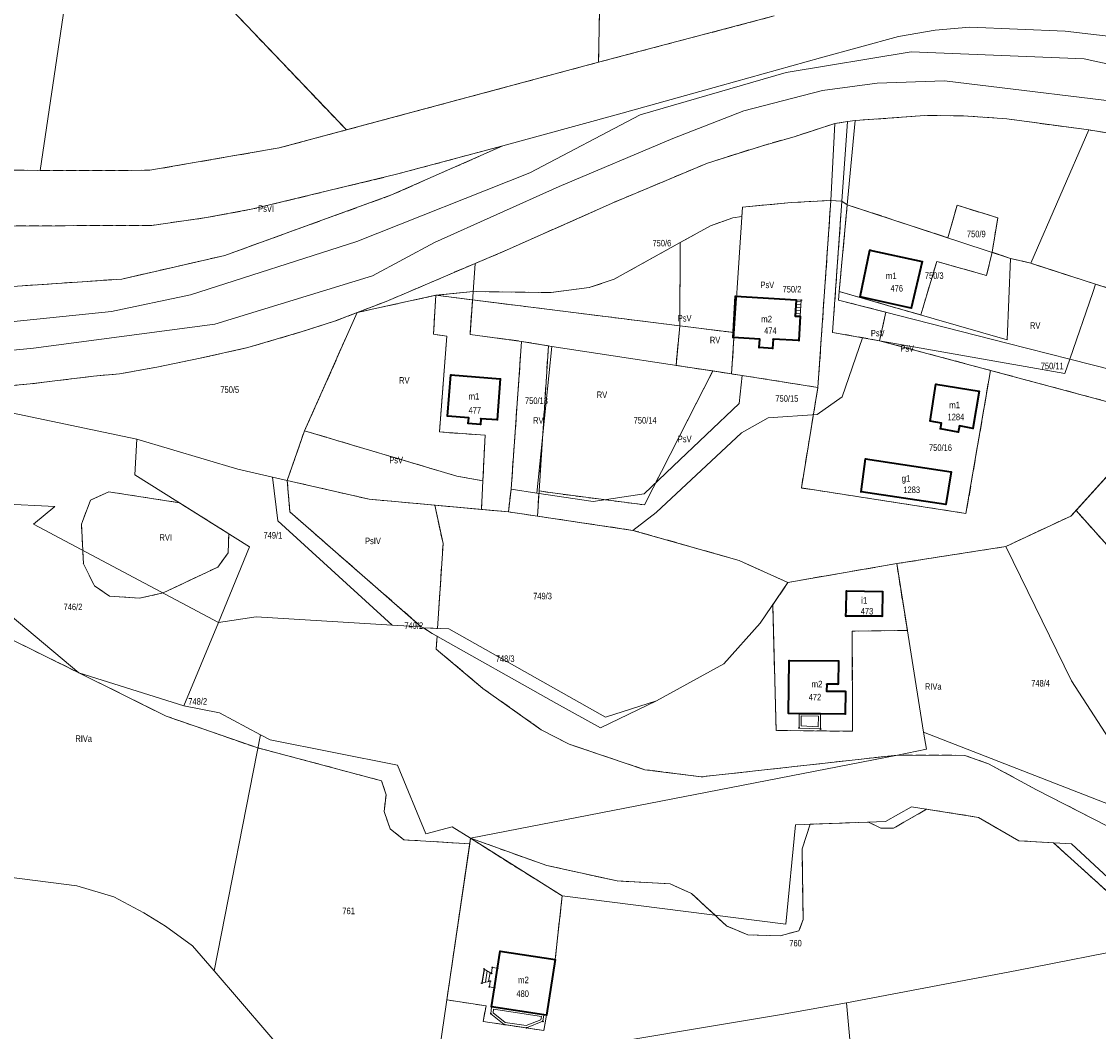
# Model space of a CAD drawing. Header units: metres. Extents: x 7496145 to 7500200, y 5498500 to 5502080.
# Tile 160 of 202: x 7498707 to 7498955, y 5500310 to 5500543. Entities that reach past the tile are written whole.
import ezdxf
from ezdxf.enums import TextEntityAlignment as Align

# ---------------------------------------------------------------- set-up
doc = ezdxf.new("R2010")
doc.units = ezdxf.units.M
doc.header["$MEASUREMENT"] = 0
for name, pattern in [('2.25_0.75', [3, 2.25, -0.75]), ('219-1000', [0]), ('egug-1000', [0])]:
    doc.linetypes.add(name, pattern=pattern)
doc.layers.get('0').update_dxf_attribs({"color": 2, "linetype": 'CONTINUOUS', "lineweight": 5})
for name, color, linetype in [('209-oznaczenie konturu klasyfikacyjnego', 7, 'CONTINUOUS'), ('211-numer działki ewidencyjnej', 7, 'CONTINUOUS'), ('217-kontur klasyfikacyjny', 7, 'CONTINUOUS'), ('218-kontur użytku gruntowego', 7, 'CONTINUOUS'), ('219-działka ewidencyjna', 7, 'CONTINUOUS'), ('312-budynek ewidencyjny', 7, 'CONTINUOUS'), ('312-oznaczenie budynku ewidencyjnego', 7, 'CONTINUOUS'), ('312-oznaczenie budynku ewidencyjnego-Atr117', 7, 'CONTINUOUS'), ('352-schody', 7, 'CONTINUOUS'), ('Punkt budynku', 7, 'CONTINUOUS'), ('taras', 7, 'CONTINUOUS')]:
    doc.layers.add(name, color=color, linetype=linetype)
doc.styles.get("Standard").update_dxf_attribs({"font": 'Working1250', "width": 0.75})

# ---------------------------------------------------------------- blocks, each defined once
blk = doc.blocks.new('PUNKTBUD')
at = {"color": 0}
blk.add_circle((0, 0), 0.09, dxfattribs=at)

msp = doc.modelspace()

# ---------------------------------------------------------------- linework, layer by layer
at = {"layer": '217-kontur klasyfikacyjny', "color": 3, "linetype": '2.25_0.75', "lineweight": 18, "flags": 128}
for points in [[(7498680.6, 5500624.12), (7498782.21, 5500517.64)], [(7498840.2, 5500533.22), (7498841.35, 5500591.13)], [(7498840.2, 5500533.22), (7498880.64, 5500543.86)], [(7498782.21, 5500517.64), (7498837.03, 5500532.36)], [(7498837.03, 5500532.36), (7498840.2, 5500533.22)], [(7498915.29, 5500520.95), (7498899.25, 5500519.79)], [(7498924.13, 5500520.89), (7498915.29, 5500520.95)], [(7498934.14, 5500520.18), (7498924.13, 5500520.89)], [(7498952.96, 5500517.64), (7498934.14, 5500520.18)], [(7498766.75, 5500513.49), (7498782.21, 5500517.64)], [(7498894.59, 5500519.13), (7498885.18, 5500516.08)], [(7498897.49, 5500519.54), (7498894.59, 5500519.13)], [(7498899.25, 5500519.79), (7498897.49, 5500519.54)], [(7498971.38, 5500514.69), (7498952.96, 5500517.64)], [(7498885.18, 5500516.08), (7498877.68, 5500513.92)], [(7498737, 5500508.34), (7498766.75, 5500513.49)], [(7498792.59, 5500502.66), (7498818.17, 5500513.96)], [(7498818.17, 5500513.96), (7498793.71, 5500507.42)], [(7498877.68, 5500513.92), (7498865.26, 5500510)], [(7498865.26, 5500510), (7498843.35, 5500500.8)], [(7498699.82, 5500508.43), (7498711.78, 5500508.31)], [(7498711.78, 5500508.31), (7498737, 5500508.34)], [(7498793.71, 5500507.42), (7498760.71, 5500499.44)], [(7498754.23, 5500488.74), (7498792.59, 5500502.66)], [(7498843.35, 5500500.8), (7498819.71, 5500490.24)], [(7498873.33, 5500499.87), (7498884.51, 5500500.92)], [(7498884.51, 5500500.92), (7498893.65, 5500501.42)], [(7498890.67, 5500458.39), (7498893.65, 5500501.42)], [(7498893.65, 5500501.42), (7498896.19, 5500501.25)], [(7498896.19, 5500501.25), (7498894.04, 5500471.05)], [(7498895.55, 5500480.48), (7498897.42, 5500500.41)], [(7498897.42, 5500500.41), (7498896.19, 5500501.25)], [(7498897.42, 5500500.41), (7498920.54, 5500492.82)], [(7498920.54, 5500492.82), (7498922.7, 5500500.32)], [(7498922.7, 5500500.32), (7498932.02, 5500497.39)], [(7498760.71, 5500499.44), (7498750.04, 5500497.45)], [(7498871.08, 5500497.39), (7498873.2, 5500497.69)], [(7498873.2, 5500497.69), (7498873.33, 5500499.87)], [(7498717.49, 5500495.6), (7498703.66, 5500495.52)], [(7498737.47, 5500495.67), (7498717.49, 5500495.6)], [(7498750.04, 5500497.45), (7498737.47, 5500495.67)], [(7498859.02, 5500491.72), (7498865.95, 5500495.57)], [(7498865.95, 5500495.57), (7498871.08, 5500497.39)], [(7498932.02, 5500497.39), (7498930.74, 5500489.47)], [(7498819.71, 5500490.24), (7498811.87, 5500486.93)], [(7498859.02, 5500491.72), (7498843.84, 5500483.28)], [(7498858.89, 5500472.55), (7498859.02, 5500491.72)], [(7498730.58, 5500483.31), (7498754.23, 5500488.74)], [(7498930.74, 5500489.47), (7498929.44, 5500484.15)], [(7498934.98, 5500488.08), (7498930.74, 5500489.47)], [(7498939.66, 5500486.96), (7498934.98, 5500488.08)], [(7498811.87, 5500486.93), (7498791.33, 5500478.16)], [(7498918.01, 5500487.35), (7498914.31, 5500475.05)], [(7498929.44, 5500484.15), (7498918.01, 5500487.35)], [(7498954.51, 5500482.16), (7498939.66, 5500486.96)], [(7498705.43, 5500481.6), (7498730.58, 5500483.31)], [(7498843.84, 5500483.28), (7498838.02, 5500481.34)], [(7498811.39, 5500480.45), (7498802.77, 5500479.58)], [(7498829.3, 5500480.21), (7498811.39, 5500480.45)], [(7498838.02, 5500481.34), (7498829.3, 5500480.21)], [(7498895.37, 5500478.49), (7498895.55, 5500480.48)], [(7498906.68, 5500477.26), (7498895.55, 5500480.48)], [(7498972.75, 5500476.25), (7498954.51, 5500482.16)], [(7498802.77, 5500479.58), (7498784.71, 5500475.61)], [(7498791.33, 5500478.16), (7498784.71, 5500475.61)], [(7498802.24, 5500470.64), (7498802.77, 5500479.58)], [(7498802.77, 5500479.58), (7498811.24, 5500478.52)], [(7498811.24, 5500478.52), (7498810.65, 5500470.59)], [(7498811.24, 5500478.52), (7498858.89, 5500472.55)], [(7498906.28, 5500475.71), (7498895.37, 5500478.49)], [(7498784.71, 5500475.61), (7498772.58, 5500448.4)], [(7498784.71, 5500475.61), (7498779.48, 5500473.6)], [(7498904.87, 5500469.13), (7498906.28, 5500475.71)], [(7498914.31, 5500475.05), (7498906.68, 5500477.26)], [(7498779.48, 5500473.6), (7498772.06, 5500471.22)], [(7498772.06, 5500471.22), (7498759.55, 5500467.55)], [(7498805.32, 5500470.14), (7498802.24, 5500470.64)], [(7498810.65, 5500470.59), (7498822.51, 5500468.98)], [(7498858.03, 5500463.46), (7498858.89, 5500472.55)], [(7498871.44, 5500470.98), (7498858.89, 5500472.55)], [(7498870.82, 5500461.5), (7498871.44, 5500470.98)], [(7498894.04, 5500471.05), (7498904.87, 5500469.13)], [(7498803.64, 5500448.13), (7498805.32, 5500470.14)], [(7498822.51, 5500468.98), (7498820.1, 5500434.95)], [(7498822.51, 5500468.98), (7498828.68, 5500467.96)], [(7498828.68, 5500467.96), (7498826.55, 5500434.6)], [(7498904.87, 5500469.13), (7498930.36, 5500462.29)], [(7498759.55, 5500467.55), (7498748.56, 5500465.09)], [(7498738.59, 5500463.06), (7498730.02, 5500461.52)], [(7498748.56, 5500465.09), (7498738.59, 5500463.06)], [(7498866.5, 5500462.16), (7498858.03, 5500463.46)], [(7498724.05, 5500460.96), (7498709.51, 5500459.17)], [(7498730.02, 5500461.52), (7498724.05, 5500460.96)], [(7498850.76, 5500431.35), (7498866.5, 5500462.16)], [(7498870.82, 5500461.5), (7498866.5, 5500462.16)], [(7498873.27, 5500461.11), (7498870.82, 5500461.5)], [(7498890.67, 5500458.39), (7498873.27, 5500461.11)], [(7498930.36, 5500462.29), (7498924.73, 5500429.39)], [(7498930.36, 5500462.29), (7498967.86, 5500452.25)], [(7498709.51, 5500459.17), (7498699.25, 5500458.28)], [(7498886.87, 5500435.24), (7498890.67, 5500458.39)], [(7498768.61, 5500436.97), (7498772.58, 5500448.4)], [(7498772.58, 5500448.4), (7498807.65, 5500437.95)], [(7498814.12, 5500447.36), (7498803.64, 5500448.13)], [(7498813.61, 5500436.89), (7498814.12, 5500447.36)], [(7498961.36, 5500442.54), (7498950.04, 5500430.08)], [(7498769.21, 5500429.73), (7498768.61, 5500436.97)], [(7498768.61, 5500436.97), (7498770.62, 5500436.51)], [(7498770.62, 5500436.51), (7498787.44, 5500432.65)], [(7498807.65, 5500437.95), (7498813.61, 5500436.89)], [(7498813.28, 5500430.3), (7498813.61, 5500436.89)], [(7498727.57, 5500434.34), (7498723.39, 5500432.45)], [(7498743.79, 5500431.82), (7498727.57, 5500434.34)], [(7498820.1, 5500434.95), (7498819.47, 5500429.74)], [(7498826.16, 5500428.75), (7498826.55, 5500434.6)], [(7498826.55, 5500434.6), (7498829.07, 5500434.16)], [(7498829.07, 5500434.16), (7498850.76, 5500431.35)], [(7498924.73, 5500429.39), (7498886.87, 5500435.24)], [(7498723.39, 5500432.45), (7498721.27, 5500426.93)], [(7498755.17, 5500424.68), (7498743.79, 5500431.82)], [(7498787.44, 5500432.65), (7498802.55, 5500431.28)], [(7498802.55, 5500431.28), (7498813.28, 5500430.3)], [(7498804.45, 5500422.49), (7498802.55, 5500431.28)], [(7498799.42, 5500403.32), (7498769.21, 5500429.73)], [(7498819.47, 5500429.74), (7498813.28, 5500430.3)], [(7498826.16, 5500428.75), (7498819.47, 5500429.74)], [(7498848.12, 5500425.49), (7498826.16, 5500428.75)], [(7498948.84, 5500428.77), (7498933.86, 5500421.77)], [(7498950.04, 5500430.08), (7498948.84, 5500428.77)], [(7498950.04, 5500430.08), (7499028.61, 5500342.19)], [(7498721.27, 5500426.93), (7498721.71, 5500417.79)], [(7498755.01, 5500420.29), (7498755.17, 5500424.68)], [(7498872.54, 5500418.56), (7498848.12, 5500425.49)], [(7498803.17, 5500402.92), (7498804.45, 5500422.49)], [(7498933.86, 5500421.77), (7498908.79, 5500417.83)], [(7498752.61, 5500417.03), (7498755.01, 5500420.29)], [(7498883.78, 5500413.51), (7498872.54, 5500418.56)], [(7498721.71, 5500417.79), (7498724.25, 5500412.74)], [(7498740.04, 5500411.08), (7498752.61, 5500417.03)], [(7498883.78, 5500413.51), (7498908.79, 5500417.83)], [(7498908.79, 5500417.83), (7498911.24, 5500402.45)], [(7498880.27, 5500408.33), (7498883.78, 5500413.51)], [(7498724.25, 5500412.74), (7498727.7, 5500410.37)], [(7498734.6, 5500409.86), (7498740.04, 5500411.08)], [(7498727.7, 5500410.37), (7498734.6, 5500409.86)], [(7498881.05, 5500379.45), (7498880.27, 5500408.33)], [(7498799.95, 5500403.05), (7498799.42, 5500403.32)], [(7498801.93, 5500401.77), (7498799.95, 5500403.05)], [(7498799.95, 5500403.05), (7498803.17, 5500402.92)], [(7498803.06, 5500401.13), (7498801.93, 5500401.77)], [(7498802.86, 5500398.17), (7498803.06, 5500401.13)], [(7498911.24, 5500402.45), (7498898.57, 5500402.29)], [(7498898.57, 5500402.29), (7498898.64, 5500379.25)], [(7498720.65, 5500392.72), (7498704.59, 5500400.68)], [(7498813.6, 5500389.12), (7498802.86, 5500398.17)], [(7498740.78, 5500382.73), (7498720.65, 5500392.72)], [(7498827.05, 5500379.57), (7498813.6, 5500389.12)], [(7498761.84, 5500375.41), (7498740.78, 5500382.73)], [(7498833.45, 5500376.26), (7498827.05, 5500379.57)], [(7498898.64, 5500379.25), (7498881.05, 5500379.45)], [(7498850.89, 5500370.41), (7498833.45, 5500376.26)], [(7498790.29, 5500367.88), (7498761.84, 5500375.41)], [(7498908.98, 5500373.76), (7498863.81, 5500368.75)], [(7498924.46, 5500373.71), (7498908.98, 5500373.76)], [(7498929.93, 5500371.77), (7498924.46, 5500373.71)], [(7498940.91, 5500365.79), (7498929.93, 5500371.77)], [(7498863.81, 5500368.75), (7498850.89, 5500370.41)], [(7498791.33, 5500364.65), (7498790.29, 5500367.88)], [(7498790.87, 5500360.78), (7498791.33, 5500364.65)], [(7498977.07, 5500347.3), (7498940.91, 5500365.79)], [(7498915.64, 5500361.32), (7498908.07, 5500356.93)], [(7498927.58, 5500359.44), (7498915.64, 5500361.32)], [(7498792.29, 5500356.82), (7498790.87, 5500360.78)], [(7498936.85, 5500354.04), (7498927.58, 5500359.44)], [(7498795.4, 5500354.27), (7498792.29, 5500356.82)], [(7498888.92, 5500357.87), (7498887.03, 5500352.2)], [(7498902.28, 5500358.34), (7498888.92, 5500357.87)], [(7498905.14, 5500356.92), (7498902.28, 5500358.34)], [(7498908.07, 5500356.93), (7498905.14, 5500356.92)], [(7498810.57, 5500353.35), (7498795.4, 5500354.27)], [(7498810.57, 5500353.35), (7498810.76, 5500354.62)], [(7498828.29, 5500348.37), (7498810.76, 5500354.62)], [(7498810.76, 5500354.62), (7498831.84, 5500341.35)], [(7498944.86, 5500353.58), (7498936.85, 5500354.04)], [(7498805.31, 5500317.44), (7498810.57, 5500353.35)], [(7498887.03, 5500352.2), (7498887.26, 5500335.93)], [(7498961.64, 5500338.37), (7498944.86, 5500353.58)], [(7498844.5, 5500344.8), (7498828.29, 5500348.37)], [(7498856.66, 5500344.15), (7498844.5, 5500344.8)], [(7498861.61, 5500341.95), (7498856.66, 5500344.15)], [(7498869.61, 5500334.46), (7498861.61, 5500341.95)], [(7498831.84, 5500341.35), (7498830.25, 5500326.7)], [(7498874.57, 5500332.39), (7498869.61, 5500334.46)], [(7498887.26, 5500335.93), (7498886.31, 5500333.35)], [(7498881.95, 5500332.19), (7498874.57, 5500332.39)], [(7498886.31, 5500333.35), (7498881.95, 5500332.19)], [(7498830.25, 5500326.7), (7498828.26, 5500313.9)], [(7498814.33, 5500316.05), (7498805.31, 5500317.44)], [(7498813.71, 5500312.47), (7498814.33, 5500316.05)], [(7498827.64, 5500310.37), (7498813.71, 5500312.47)], [(7498828.26, 5500313.9), (7498827.64, 5500310.37)]]:
    msp.add_lwpolyline(points, dxfattribs=at)
at = {"layer": '218-kontur użytku gruntowego', "color": 3, "linetype": 'egug-1000', "lineweight": 18, "flags": 128}
for points in [[(7498782.21, 5500517.64), (7498680.6, 5500624.12)], [(7498841.35, 5500591.13), (7498840.2, 5500533.22)], [(7498840.2, 5500533.22), (7498880.64, 5500543.86)], [(7498917.67, 5500540.59), (7498909.17, 5500539.12)], [(7498925.65, 5500541.3), (7498917.67, 5500540.59)], [(7498947.52, 5500540.34), (7498925.65, 5500541.3)], [(7498965.22, 5500538.3), (7498947.52, 5500540.34)], [(7498909.17, 5500539.12), (7498891.23, 5500534.26)], [(7498912.14, 5500535.6), (7498883.39, 5500530.82)], [(7498951.94, 5500534.02), (7498912.14, 5500535.6)], [(7498782.21, 5500517.64), (7498837.03, 5500532.36)], [(7498837.03, 5500532.36), (7498840.2, 5500533.22)], [(7498891.23, 5500534.26), (7498868.22, 5500527.8)], [(7498991.26, 5500525.39), (7498951.94, 5500534.02)], [(7498883.39, 5500530.82), (7498849.77, 5500521.1)], [(7498868.22, 5500527.8), (7498844.23, 5500521.12)], [(7498904.28, 5500528.36), (7498891.73, 5500526.7)], [(7498919.82, 5500528.92), (7498904.28, 5500528.36)], [(7498969.1, 5500522.98), (7498919.82, 5500528.92)], [(7498891.73, 5500526.7), (7498873.65, 5500522.01)], [(7498844.23, 5500521.12), (7498818.17, 5500513.96)], [(7498849.77, 5500521.1), (7498824.42, 5500507.73)], [(7498873.65, 5500522.01), (7498857.28, 5500515.63)], [(7498899.25, 5500519.79), (7498915.29, 5500520.95)], [(7498915.29, 5500520.95), (7498924.13, 5500520.89)], [(7498924.13, 5500520.89), (7498934.14, 5500520.18)], [(7498934.14, 5500520.18), (7498952.96, 5500517.64)], [(7498766.75, 5500513.49), (7498782.21, 5500517.64)], [(7498885.18, 5500516.08), (7498894.59, 5500519.13)], [(7498894.59, 5500519.13), (7498897.49, 5500519.54)], [(7498897.49, 5500519.54), (7498899.25, 5500519.79)], [(7498952.96, 5500517.64), (7498971.38, 5500514.69)], [(7498857.28, 5500515.63), (7498831.19, 5500504.6)], [(7498877.68, 5500513.92), (7498885.18, 5500516.08)], [(7498737, 5500508.34), (7498766.75, 5500513.49)], [(7498792.59, 5500502.66), (7498818.17, 5500513.96)], [(7498818.17, 5500513.96), (7498793.71, 5500507.42)], [(7498865.26, 5500510), (7498877.68, 5500513.92)], [(7498843.35, 5500500.8), (7498865.26, 5500510)], [(7498699.82, 5500508.43), (7498711.78, 5500508.31)], [(7498711.78, 5500508.31), (7498737, 5500508.34)], [(7498824.42, 5500507.73), (7498784.58, 5500491.95)], [(7498793.71, 5500507.42), (7498760.71, 5500499.44)], [(7498754.23, 5500488.74), (7498792.59, 5500502.66)], [(7498831.19, 5500504.6), (7498802.46, 5500491.75)], [(7498819.71, 5500490.24), (7498843.35, 5500500.8)], [(7498873.33, 5500499.87), (7498884.51, 5500500.92)], [(7498884.51, 5500500.92), (7498893.65, 5500501.42)], [(7498890.67, 5500458.39), (7498893.65, 5500501.42)], [(7498893.65, 5500501.42), (7498896.19, 5500501.25)], [(7498896.19, 5500501.25), (7498894.04, 5500471.05)], [(7498895.55, 5500480.48), (7498897.42, 5500500.41)], [(7498897.42, 5500500.41), (7498896.19, 5500501.25)], [(7498920.54, 5500492.82), (7498897.42, 5500500.41)], [(7498922.7, 5500500.32), (7498920.54, 5500492.82)], [(7498932.02, 5500497.39), (7498922.7, 5500500.32)], [(7498760.71, 5500499.44), (7498750.04, 5500497.45)], [(7498871.08, 5500497.39), (7498873.2, 5500497.69)], [(7498873.2, 5500497.69), (7498873.33, 5500499.87)], [(7498717.49, 5500495.6), (7498703.66, 5500495.52)], [(7498737.47, 5500495.67), (7498717.49, 5500495.6)], [(7498750.04, 5500497.45), (7498737.47, 5500495.67)], [(7498859.02, 5500491.72), (7498865.95, 5500495.57)], [(7498865.95, 5500495.57), (7498871.08, 5500497.39)], [(7498930.74, 5500489.47), (7498932.02, 5500497.39)], [(7498784.58, 5500491.95), (7498746.37, 5500479.72)], [(7498802.46, 5500491.75), (7498788.23, 5500484.02)], [(7498811.87, 5500486.93), (7498819.71, 5500490.24)], [(7498859.02, 5500491.72), (7498843.84, 5500483.28)], [(7498858.89, 5500472.55), (7498859.02, 5500491.72)], [(7498730.58, 5500483.31), (7498754.23, 5500488.74)], [(7498930.74, 5500489.47), (7498929.44, 5500484.15)], [(7498934.98, 5500488.08), (7498930.74, 5500489.47)], [(7498939.66, 5500486.96), (7498934.98, 5500488.08)], [(7498791.33, 5500478.16), (7498811.87, 5500486.93)], [(7498918.01, 5500487.35), (7498914.31, 5500475.05)], [(7498929.44, 5500484.15), (7498918.01, 5500487.35)], [(7498954.51, 5500482.16), (7498939.66, 5500486.96)], [(7498705.43, 5500481.6), (7498730.58, 5500483.31)], [(7498788.23, 5500484.02), (7498751.99, 5500472.97)], [(7498843.84, 5500483.28), (7498838.02, 5500481.34)], [(7498811.39, 5500480.45), (7498802.77, 5500479.58)], [(7498829.3, 5500480.21), (7498811.39, 5500480.45)], [(7498838.02, 5500481.34), (7498829.3, 5500480.21)], [(7498895.37, 5500478.49), (7498895.55, 5500480.48)], [(7498906.68, 5500477.26), (7498895.55, 5500480.48)], [(7498972.75, 5500476.25), (7498954.51, 5500482.16)], [(7498746.37, 5500479.72), (7498728.15, 5500475.85)], [(7498802.77, 5500479.58), (7498784.71, 5500475.61)], [(7498784.71, 5500475.61), (7498791.33, 5500478.16)], [(7498802.24, 5500470.64), (7498802.77, 5500479.58)], [(7498802.77, 5500479.58), (7498811.24, 5500478.52)], [(7498810.65, 5500470.59), (7498811.24, 5500478.52)], [(7498811.24, 5500478.52), (7498858.89, 5500472.55)], [(7498906.28, 5500475.71), (7498895.37, 5500478.49)], [(7498728.15, 5500475.85), (7498693.02, 5500472.25)], [(7498784.71, 5500475.61), (7498772.58, 5500448.4)], [(7498779.48, 5500473.6), (7498784.71, 5500475.61)], [(7498904.87, 5500469.13), (7498906.28, 5500475.71)], [(7498914.31, 5500475.05), (7498906.68, 5500477.26)], [(7498751.99, 5500472.97), (7498710.24, 5500467.39)], [(7498772.06, 5500471.22), (7498779.48, 5500473.6)], [(7498759.55, 5500467.55), (7498772.06, 5500471.22)], [(7498805.32, 5500470.14), (7498802.24, 5500470.64)], [(7498822.51, 5500468.98), (7498810.65, 5500470.59)], [(7498858.03, 5500463.46), (7498858.89, 5500472.55)], [(7498871.44, 5500470.98), (7498858.89, 5500472.55)], [(7498870.82, 5500461.5), (7498871.44, 5500470.98)], [(7498894.04, 5500471.05), (7498904.87, 5500469.13)], [(7498803.64, 5500448.13), (7498805.32, 5500470.14)], [(7498820.1, 5500434.95), (7498822.51, 5500468.98)], [(7498822.51, 5500468.98), (7498828.68, 5500467.96)], [(7498828.68, 5500467.96), (7498826.55, 5500434.6)], [(7498904.87, 5500469.13), (7498930.36, 5500462.29)], [(7498710.24, 5500467.39), (7498689.89, 5500465.39)], [(7498748.56, 5500465.09), (7498759.55, 5500467.55)], [(7498730.02, 5500461.52), (7498738.59, 5500463.06)], [(7498738.59, 5500463.06), (7498748.56, 5500465.09)], [(7498866.5, 5500462.16), (7498858.03, 5500463.46)], [(7498709.51, 5500459.17), (7498724.05, 5500460.96)], [(7498724.05, 5500460.96), (7498730.02, 5500461.52)], [(7498850.76, 5500431.35), (7498866.5, 5500462.16)], [(7498870.82, 5500461.5), (7498866.5, 5500462.16)], [(7498873.27, 5500461.11), (7498870.82, 5500461.5)], [(7498890.67, 5500458.39), (7498873.27, 5500461.11)], [(7498930.36, 5500462.29), (7498924.73, 5500429.39)], [(7498930.36, 5500462.29), (7498967.86, 5500452.25)], [(7498699.25, 5500458.28), (7498709.51, 5500459.17)], [(7498886.87, 5500435.24), (7498890.67, 5500458.39)], [(7498768.61, 5500436.97), (7498772.58, 5500448.4)], [(7498772.58, 5500448.4), (7498807.65, 5500437.95)], [(7498814.12, 5500447.36), (7498803.64, 5500448.13)], [(7498813.61, 5500436.89), (7498814.12, 5500447.36)], [(7498961.36, 5500442.54), (7498950.04, 5500430.08)], [(7498769.21, 5500429.73), (7498768.61, 5500436.97)], [(7498770.62, 5500436.51), (7498768.61, 5500436.97)], [(7498787.44, 5500432.65), (7498770.62, 5500436.51)], [(7498807.65, 5500437.95), (7498813.61, 5500436.89)], [(7498813.28, 5500430.3), (7498813.61, 5500436.89)], [(7498727.57, 5500434.34), (7498723.39, 5500432.45)], [(7498743.79, 5500431.82), (7498727.57, 5500434.34)], [(7498819.47, 5500429.74), (7498820.1, 5500434.95)], [(7498826.16, 5500428.75), (7498826.55, 5500434.6)], [(7498826.55, 5500434.6), (7498829.07, 5500434.16)], [(7498829.07, 5500434.16), (7498850.76, 5500431.35)], [(7498924.73, 5500429.39), (7498886.87, 5500435.24)], [(7498723.39, 5500432.45), (7498721.27, 5500426.93)], [(7498755.17, 5500424.68), (7498743.79, 5500431.82)], [(7498802.55, 5500431.28), (7498787.44, 5500432.65)], [(7498804.45, 5500422.49), (7498802.55, 5500431.28)], [(7498802.55, 5500431.28), (7498813.28, 5500430.3)], [(7498799.42, 5500403.32), (7498769.21, 5500429.73)], [(7498819.47, 5500429.74), (7498813.28, 5500430.3)], [(7498826.16, 5500428.75), (7498819.47, 5500429.74)], [(7498848.12, 5500425.49), (7498826.16, 5500428.75)], [(7498948.84, 5500428.77), (7498933.86, 5500421.77)], [(7498950.04, 5500430.08), (7498948.84, 5500428.77)], [(7498950.04, 5500430.08), (7499028.61, 5500342.19)], [(7498721.27, 5500426.93), (7498721.71, 5500417.79)], [(7498755.01, 5500420.29), (7498755.17, 5500424.68)], [(7498872.54, 5500418.56), (7498848.12, 5500425.49)], [(7498803.17, 5500402.92), (7498804.45, 5500422.49)], [(7498933.86, 5500421.77), (7498908.79, 5500417.83)], [(7498752.61, 5500417.03), (7498755.01, 5500420.29)], [(7498883.78, 5500413.51), (7498872.54, 5500418.56)], [(7498721.71, 5500417.79), (7498724.25, 5500412.74)], [(7498740.04, 5500411.08), (7498752.61, 5500417.03)], [(7498908.79, 5500417.83), (7498883.78, 5500413.51)], [(7498911.24, 5500402.45), (7498908.79, 5500417.83)], [(7498883.78, 5500413.51), (7498880.27, 5500408.33)], [(7498724.25, 5500412.74), (7498727.7, 5500410.37)], [(7498734.6, 5500409.86), (7498740.04, 5500411.08)], [(7498727.7, 5500410.37), (7498734.6, 5500409.86)], [(7498880.27, 5500408.33), (7498881.05, 5500379.45)], [(7498799.95, 5500403.05), (7498799.42, 5500403.32)], [(7498801.93, 5500401.77), (7498799.95, 5500403.05)], [(7498799.95, 5500403.05), (7498803.17, 5500402.92)], [(7498803.06, 5500401.13), (7498801.93, 5500401.77)], [(7498802.86, 5500398.17), (7498803.06, 5500401.13)], [(7498898.57, 5500402.29), (7498911.24, 5500402.45)], [(7498898.64, 5500379.25), (7498898.57, 5500402.29)], [(7498720.65, 5500392.72), (7498704.59, 5500400.68)], [(7498813.6, 5500389.12), (7498802.86, 5500398.17)], [(7498740.78, 5500382.73), (7498720.65, 5500392.72)], [(7498827.05, 5500379.57), (7498813.6, 5500389.12)], [(7498761.84, 5500375.41), (7498740.78, 5500382.73)], [(7498833.45, 5500376.26), (7498827.05, 5500379.57)], [(7498881.05, 5500379.45), (7498898.64, 5500379.25)], [(7498850.89, 5500370.41), (7498833.45, 5500376.26)], [(7498790.29, 5500367.88), (7498761.84, 5500375.41)], [(7498908.98, 5500373.76), (7498863.81, 5500368.75)], [(7498924.46, 5500373.71), (7498908.98, 5500373.76)], [(7498929.93, 5500371.77), (7498924.46, 5500373.71)], [(7498940.91, 5500365.79), (7498929.93, 5500371.77)], [(7498863.81, 5500368.75), (7498850.89, 5500370.41)], [(7498791.33, 5500364.65), (7498790.29, 5500367.88)], [(7498790.87, 5500360.78), (7498791.33, 5500364.65)], [(7498977.07, 5500347.3), (7498940.91, 5500365.79)], [(7498915.64, 5500361.32), (7498908.07, 5500356.93)], [(7498927.58, 5500359.44), (7498915.64, 5500361.32)], [(7498792.29, 5500356.82), (7498790.87, 5500360.78)], [(7498936.85, 5500354.04), (7498927.58, 5500359.44)], [(7498795.4, 5500354.27), (7498792.29, 5500356.82)], [(7498888.92, 5500357.87), (7498887.03, 5500352.2)], [(7498902.28, 5500358.34), (7498888.92, 5500357.87)], [(7498905.14, 5500356.92), (7498902.28, 5500358.34)], [(7498908.07, 5500356.93), (7498905.14, 5500356.92)], [(7498810.57, 5500353.35), (7498795.4, 5500354.27)], [(7498810.76, 5500354.62), (7498810.57, 5500353.35)], [(7498831.84, 5500341.35), (7498810.76, 5500354.62)], [(7498828.29, 5500348.37), (7498810.76, 5500354.62)], [(7498944.86, 5500353.58), (7498936.85, 5500354.04)], [(7498810.57, 5500353.35), (7498805.31, 5500317.44)], [(7498887.03, 5500352.2), (7498887.26, 5500335.93)], [(7498961.64, 5500338.37), (7498944.86, 5500353.58)], [(7498844.5, 5500344.8), (7498828.29, 5500348.37)], [(7498856.66, 5500344.15), (7498844.5, 5500344.8)], [(7498861.61, 5500341.95), (7498856.66, 5500344.15)], [(7498869.61, 5500334.46), (7498861.61, 5500341.95)], [(7498830.25, 5500326.7), (7498831.84, 5500341.35)], [(7498874.57, 5500332.39), (7498869.61, 5500334.46)], [(7498887.26, 5500335.93), (7498886.31, 5500333.35)], [(7498881.95, 5500332.19), (7498874.57, 5500332.39)], [(7498886.31, 5500333.35), (7498881.95, 5500332.19)], [(7498828.26, 5500313.9), (7498830.25, 5500326.7)], [(7498805.31, 5500317.44), (7498814.33, 5500316.05)], [(7498814.33, 5500316.05), (7498813.71, 5500312.47)], [(7498813.71, 5500312.47), (7498827.64, 5500310.37)], [(7498827.64, 5500310.37), (7498828.26, 5500313.9)]]:
    msp.add_lwpolyline(points, dxfattribs=at)
at = {"layer": '219-działka ewidencyjna', "color": 3, "linetype": '219-1000', "lineweight": 18, "flags": 128}
for points in [[(7498711.78, 5500508.31), (7498735, 5500665.04)], [(7498840.2, 5500533.22), (7498841.35, 5500591.13)], [(7498880.64, 5500543.86), (7498840.2, 5500533.22)], [(7498917.67, 5500540.59), (7498909.17, 5500539.12)], [(7498917.67, 5500540.59), (7498925.65, 5500541.3)], [(7498925.65, 5500541.3), (7498947.52, 5500540.34)], [(7498965.22, 5500538.3), (7498947.52, 5500540.34)], [(7498891.23, 5500534.26), (7498909.17, 5500539.12)], [(7498766.75, 5500513.49), (7498837.03, 5500532.36)], [(7498837.03, 5500532.36), (7498840.2, 5500533.22)], [(7498868.22, 5500527.8), (7498891.23, 5500534.26)], [(7498844.23, 5500521.12), (7498868.22, 5500527.8)], [(7498844.23, 5500521.12), (7498818.17, 5500513.96)], [(7498915.29, 5500520.95), (7498899.25, 5500519.79)], [(7498915.29, 5500520.95), (7498924.13, 5500520.89)], [(7498924.13, 5500520.89), (7498934.14, 5500520.18)], [(7498934.14, 5500520.18), (7498952.96, 5500517.64)], [(7498885.18, 5500516.08), (7498894.59, 5500519.13)], [(7498894.59, 5500519.13), (7498893.65, 5500501.42)], [(7498894.59, 5500519.13), (7498897.49, 5500519.54)], [(7498896.19, 5500501.25), (7498897.49, 5500519.54)], [(7498897.42, 5500500.41), (7498899.25, 5500519.79)], [(7498897.49, 5500519.54), (7498899.25, 5500519.79)], [(7498939.66, 5500486.96), (7498952.96, 5500517.64)], [(7498952.96, 5500517.64), (7498971.38, 5500514.69)], [(7498877.68, 5500513.92), (7498885.18, 5500516.08)], [(7498737, 5500508.34), (7498766.75, 5500513.49)], [(7498792.59, 5500502.66), (7498818.17, 5500513.96)], [(7498793.71, 5500507.42), (7498818.17, 5500513.96)], [(7498877.68, 5500513.92), (7498865.26, 5500510)], [(7498843.35, 5500500.8), (7498865.26, 5500510)], [(7498620.34, 5500509.23), (7498711.78, 5500508.31)], [(7498737, 5500508.34), (7498711.78, 5500508.31)], [(7498760.71, 5500499.44), (7498793.71, 5500507.42)], [(7498754.23, 5500488.74), (7498792.59, 5500502.66)], [(7498819.71, 5500490.24), (7498843.35, 5500500.8)], [(7498873.33, 5500499.87), (7498884.51, 5500500.92)], [(7498884.51, 5500500.92), (7498893.65, 5500501.42)], [(7498890.67, 5500458.39), (7498893.65, 5500501.42)], [(7498894.04, 5500471.05), (7498896.19, 5500501.25)], [(7498895.55, 5500480.48), (7498897.42, 5500500.41)], [(7498934.98, 5500488.08), (7498897.42, 5500500.41)], [(7498750.04, 5500497.45), (7498760.71, 5500499.44)], [(7498873.33, 5500499.87), (7498870.82, 5500461.5)], [(7498695.48, 5500495.47), (7498717.49, 5500495.6)], [(7498737.47, 5500495.67), (7498717.49, 5500495.6)], [(7498737.47, 5500495.67), (7498750.04, 5500497.45)], [(7498819.71, 5500490.24), (7498811.87, 5500486.93)], [(7498730.58, 5500483.31), (7498754.23, 5500488.74)], [(7498934.98, 5500488.08), (7498934.19, 5500469.3)], [(7498791.33, 5500478.16), (7498811.87, 5500486.93)], [(7498810.65, 5500470.59), (7498811.87, 5500486.93)], [(7498939.66, 5500486.96), (7498954.51, 5500482.16)], [(7498730.58, 5500483.31), (7498676.81, 5500479.65)], [(7498895.37, 5500478.49), (7498895.55, 5500480.48)], [(7498895.55, 5500480.48), (7498934.19, 5500469.3)], [(7498948.61, 5500464.9), (7498953.87, 5500480.26)], [(7498953.87, 5500480.26), (7498954.51, 5500482.16)], [(7498954.51, 5500482.16), (7498972.75, 5500476.25)], [(7498779.48, 5500473.6), (7498791.33, 5500478.16)], [(7498895.37, 5500478.49), (7498934.16, 5500468.59)], [(7498772.06, 5500471.22), (7498779.48, 5500473.6)], [(7498759.55, 5500467.55), (7498772.06, 5500471.22)], [(7498810.65, 5500470.59), (7498822.51, 5500468.98)], [(7498894.04, 5500471.05), (7498900.92, 5500469.81)], [(7498822.51, 5500468.98), (7498820.1, 5500434.95)], [(7498822.51, 5500468.98), (7498829.44, 5500467.83)], [(7498829.44, 5500467.83), (7498826.05, 5500434.05)], [(7498829.44, 5500467.83), (7498870.82, 5500461.5)], [(7498896.27, 5500456.23), (7498900.92, 5500469.81)], [(7498947.47, 5500461.56), (7498900.92, 5500469.81)], [(7498934.16, 5500468.59), (7498948.61, 5500464.9)], [(7498748.56, 5500465.09), (7498759.55, 5500467.55)], [(7498738.59, 5500463.06), (7498730.02, 5500461.52)], [(7498738.59, 5500463.06), (7498748.56, 5500465.09)], [(7498947.47, 5500461.56), (7498948.61, 5500464.9)], [(7498948.61, 5500464.9), (7498969.49, 5500459.58)], [(7498709.51, 5500459.17), (7498724.05, 5500460.96)], [(7498724.05, 5500460.96), (7498730.02, 5500461.52)], [(7498870.82, 5500461.5), (7498873.27, 5500461.11)], [(7498873.27, 5500461.11), (7498872.56, 5500454.71)], [(7498873.27, 5500461.11), (7498890.67, 5500458.39)], [(7498699.25, 5500458.28), (7498709.51, 5500459.17)], [(7498683.95, 5500456.95), (7498733.99, 5500446.49)], [(7498890.52, 5500452.15), (7498896.27, 5500456.23)], [(7498857.37, 5500440.27), (7498872.56, 5500454.71)], [(7498873.13, 5500447.95), (7498879.24, 5500451.35)], [(7498879.24, 5500451.35), (7498890.52, 5500452.15)], [(7498733.54, 5500438.26), (7498733.99, 5500446.49)], [(7498733.99, 5500446.49), (7498757.27, 5500439.55)], [(7498853.49, 5500429.59), (7498873.13, 5500447.95)], [(7498948.84, 5500428.77), (7498961.36, 5500442.54)], [(7498733.54, 5500438.26), (7498759.93, 5500421.69)], [(7498757.27, 5500439.55), (7498765.19, 5500437.75)], [(7498850.74, 5500433.88), (7498857.37, 5500440.27)], [(7498765.19, 5500437.75), (7498768.61, 5500436.97)], [(7498766.45, 5500427.7), (7498765.19, 5500437.75)], [(7498769.21, 5500429.73), (7498768.61, 5500436.97)], [(7498768.61, 5500436.97), (7498770.62, 5500436.51)], [(7498770.62, 5500436.51), (7498787.44, 5500432.65)], [(7498819.47, 5500429.74), (7498820.1, 5500434.95)], [(7498820.1, 5500434.95), (7498826.05, 5500434.05)], [(7498826.05, 5500434.05), (7498838.97, 5500432.12)], [(7498838.97, 5500432.12), (7498850.74, 5500433.88)], [(7498690.38, 5500432.19), (7498715.18, 5500430.94)], [(7498710.25, 5500426.92), (7498715.18, 5500430.94)], [(7498787.44, 5500432.65), (7498819.47, 5500429.74)], [(7498769.21, 5500429.73), (7498799.42, 5500403.32)], [(7498819.47, 5500429.74), (7498848.12, 5500425.49)], [(7498848.12, 5500425.49), (7498853.49, 5500429.59)], [(7498933.86, 5500421.77), (7498948.84, 5500428.77)], [(7498710.25, 5500426.92), (7498752.79, 5500404.3)], [(7498766.45, 5500427.7), (7498792.74, 5500403.68)], [(7498848.12, 5500425.49), (7498872.54, 5500418.56)], [(7498752.79, 5500404.3), (7498759.93, 5500421.69)], [(7498908.79, 5500417.83), (7498933.86, 5500421.77)], [(7498933.86, 5500421.77), (7498948.98, 5500390.87)], [(7498883.78, 5500413.51), (7498872.54, 5500418.56)], [(7498883.78, 5500413.51), (7498908.79, 5500417.83)], [(7498908.79, 5500417.83), (7498914.96, 5500379.03)], [(7498877.42, 5500404.13), (7498883.78, 5500413.51)], [(7498720.65, 5500392.72), (7498698.56, 5500411.17)], [(7498744.86, 5500385.07), (7498752.79, 5500404.3)], [(7498761.49, 5500405.6), (7498752.79, 5500404.3)], [(7498761.49, 5500405.6), (7498792.74, 5500403.68)], [(7498792.74, 5500403.68), (7498799.42, 5500403.32)], [(7498869.05, 5500394.79), (7498877.42, 5500404.13)], [(7498799.42, 5500403.32), (7498799.95, 5500403.05)], [(7498799.95, 5500403.05), (7498801.93, 5500401.77)], [(7498799.95, 5500403.05), (7498805.77, 5500402.82)], [(7498830.51, 5500385.61), (7498801.93, 5500401.77)], [(7498841.78, 5500382.52), (7498805.77, 5500402.82)], [(7498869.05, 5500394.79), (7498853.55, 5500386.29)], [(7498720.65, 5500392.72), (7498744.86, 5500385.07)], [(7498948.98, 5500390.87), (7498970.66, 5500357.32)], [(7498840.7, 5500380.06), (7498853.55, 5500386.29)], [(7498841.78, 5500382.52), (7498853.55, 5500386.29)], [(7498744.86, 5500385.07), (7498753.01, 5500383.52)], [(7498830.51, 5500385.61), (7498840.7, 5500380.06)], [(7498753.01, 5500383.52), (7498762.44, 5500378.46)], [(7498914.96, 5500379.03), (7498915.63, 5500375.16)], [(7498914.96, 5500379.03), (7498970.66, 5500357.32)], [(7498751.82, 5500324.13), (7498762.44, 5500378.46)], [(7498762.44, 5500378.46), (7498764.71, 5500377.3)], [(7498764.71, 5500377.3), (7498794, 5500371.42)], [(7498908.98, 5500373.76), (7498810.76, 5500354.62)], [(7498908.98, 5500373.76), (7498915.63, 5500375.16)], [(7498794, 5500371.42), (7498800.47, 5500355.62)], [(7498906.19, 5500358.48), (7498912.2, 5500361.86)], [(7498912.2, 5500361.86), (7498927.58, 5500359.44)], [(7498936.85, 5500354.04), (7498927.58, 5500359.44)], [(7498800.47, 5500355.62), (7498806.58, 5500357.28)], [(7498806.58, 5500357.28), (7498810.76, 5500354.62)], [(7498883.29, 5500334.86), (7498885.55, 5500357.75)], [(7498906.19, 5500358.48), (7498885.55, 5500357.75)], [(7498802.84, 5500300.61), (7498810.76, 5500354.62)], [(7498831.84, 5500341.35), (7498810.76, 5500354.62)], [(7498936.85, 5500354.04), (7498949, 5500353.34)], [(7498949, 5500353.34), (7498964.8, 5500338.67)], [(7498676.4, 5500349.28), (7498720.2, 5500343.69)], [(7498728.74, 5500341.18), (7498720.2, 5500343.69)], [(7498728.74, 5500341.18), (7498735.6, 5500337.5)], [(7498831.84, 5500341.35), (7498883.29, 5500334.86)], [(7498735.6, 5500337.5), (7498740.57, 5500334.43)], [(7498740.57, 5500334.43), (7498746.8, 5500329.86)], [(7498746.8, 5500329.86), (7498751.82, 5500324.13)], [(7498936.44, 5500324.2), (7498965.33, 5500329.84)], [(7498751.82, 5500324.13), (7498776.05, 5500295.86)], [(7498936.44, 5500324.2), (7498897.24, 5500316.78)], [(7498882.27, 5500314.05), (7498897.24, 5500316.78)], [(7498897.24, 5500316.78), (7498900.61, 5500279.49)], [(7498862.02, 5500310.7), (7498882.27, 5500314.05)], [(7498827.29, 5500304.83), (7498862.02, 5500310.7)]]:
    msp.add_lwpolyline(points, dxfattribs=at)
at = {"layer": '312-budynek ewidencyjny', "color": 7, "linetype": 'Continuous', "lineweight": 35, "flags": 128}
for points in [[(7498900.42, 5500479.26), (7498902.65, 5500490)], [(7498902.65, 5500490), (7498914.63, 5500487.34)], [(7498914.63, 5500487.34), (7498912.14, 5500476.61)], [(7498871.14, 5500469.85), (7498871.7, 5500479.37)], [(7498871.7, 5500479.37), (7498885.63, 5500478.55)], [(7498885.63, 5500478.55), (7498885.4, 5500474.81)], [(7498912.14, 5500476.61), (7498900.42, 5500479.26)], [(7498885.4, 5500474.81), (7498886.6, 5500474.74)], [(7498886.6, 5500474.74), (7498886.28, 5500469.15)], [(7498877.28, 5500469.48), (7498871.14, 5500469.85)], [(7498877.17, 5500467.53), (7498877.28, 5500469.48)], [(7498880.38, 5500469.5), (7498880.26, 5500467.35)], [(7498886.28, 5500469.15), (7498880.38, 5500469.5)], [(7498880.26, 5500467.35), (7498877.17, 5500467.53)], [(7498805.49, 5500451.77), (7498806.27, 5500461.3)], [(7498806.27, 5500461.3), (7498817.62, 5500460.37)], [(7498817.62, 5500460.37), (7498816.92, 5500450.9)], [(7498916.47, 5500450.65), (7498917.83, 5500459.12)], [(7498917.83, 5500459.12), (7498927.76, 5500457.48)], [(7498927.76, 5500457.48), (7498926.33, 5500448.95)], [(7498810.34, 5500451.38), (7498805.49, 5500451.77)], [(7498810.24, 5500450.08), (7498810.34, 5500451.38)], [(7498813.15, 5500451.18), (7498813.05, 5500449.87)], [(7498816.92, 5500450.9), (7498813.15, 5500451.18)], [(7498919.07, 5500450.17), (7498916.47, 5500450.65)], [(7498813.05, 5500449.87), (7498810.24, 5500450.08)], [(7498918.83, 5500448.85), (7498919.07, 5500450.17)], [(7498922.96, 5500448.08), (7498918.83, 5500448.85)], [(7498923.22, 5500449.51), (7498922.96, 5500448.08)], [(7498926.33, 5500448.95), (7498923.22, 5500449.51)], [(7498900.59, 5500434.32), (7498901.65, 5500441.92)], [(7498901.65, 5500441.92), (7498921.29, 5500438.94)], [(7498921.29, 5500438.94), (7498920.08, 5500431.47)], [(7498920.08, 5500431.47), (7498900.59, 5500434.32)], [(7498897.18, 5500407.15), (7498897.26, 5500411.53)], [(7498897.26, 5500411.53), (7498905.53, 5500411.42)], [(7498905.53, 5500411.42), (7498905.47, 5500405.7)], [(7498897.12, 5500405.71), (7498897.18, 5500407.15)], [(7498905.47, 5500405.7), (7498897.12, 5500405.71)], [(7498883.93, 5500383.32), (7498884.06, 5500395.55)], [(7498884.06, 5500395.55), (7498895.42, 5500395.45)], [(7498895.42, 5500395.45), (7498895.3, 5500390.06)], [(7498892.7, 5500390.08), (7498892.68, 5500388.48)], [(7498895.3, 5500390.06), (7498892.7, 5500390.08)], [(7498892.68, 5500388.48), (7498896.98, 5500388.44)], [(7498896.98, 5500388.44), (7498896.93, 5500383.19)], [(7498886.36, 5500383.3), (7498883.93, 5500383.32)], [(7498891.28, 5500383.25), (7498886.36, 5500383.3)], [(7498896.93, 5500383.19), (7498891.28, 5500383.25)], [(7498816.98, 5500324.72), (7498817.59, 5500328.65)], [(7498817.59, 5500328.65), (7498830.25, 5500326.7)], [(7498830.25, 5500326.7), (7498828.26, 5500313.9)], [(7498816.29, 5500320.24), (7498816.98, 5500324.72)], [(7498815.61, 5500315.85), (7498816.29, 5500320.24)], [(7498827.63, 5500314), (7498815.61, 5500315.85)], [(7498828.26, 5500313.9), (7498827.63, 5500314)]]:
    msp.add_lwpolyline(points, dxfattribs=at)
at = {"layer": '352-schody', "color": 7, "linetype": 'Continuous', "lineweight": 18, "flags": 128}
for points in [[(7498885.4, 5500474.81), (7498885.63, 5500478.55), (7498886.82, 5500478.48), (7498886.6, 5500474.74)], [(7498885.4, 5500474.81), (7498885.63, 5500478.55), (7498886.82, 5500478.48), (7498886.6, 5500474.74)], [(7498815.57, 5500323.54), (7498815.77, 5500324.91), (7498816.98, 5500324.72), (7498816.29, 5500320.24), (7498815.1, 5500320.42), (7498815.3, 5500321.74), (7498813.37, 5500321.3), (7498813.87, 5500324.53)], [(7498815.57, 5500323.54), (7498815.77, 5500324.91), (7498816.98, 5500324.72), (7498816.29, 5500320.24), (7498815.1, 5500320.42), (7498815.3, 5500321.74), (7498813.37, 5500321.3), (7498813.87, 5500324.53)]]:
    msp.add_lwpolyline(points, close=True, dxfattribs=at)
for points in [[(7498885.61, 5500478.2), (7498886.8, 5500478.13)], [(7498885.44, 5500475.41), (7498886.63, 5500475.33)], [(7498885.48, 5500476.11), (7498886.68, 5500476.03)], [(7498885.52, 5500476.8), (7498886.72, 5500476.73)], [(7498885.57, 5500477.5), (7498886.76, 5500477.43)], [(7498813.95, 5500324.48), (7498813.47, 5500321.32)], [(7498814.6, 5500324.1), (7498814.2, 5500321.49)], [(7498815.25, 5500323.72), (7498814.93, 5500321.66)]]:
    msp.add_lwpolyline(points, dxfattribs=at)
at = {"layer": 'taras', "color": 0, "lineweight": 18}
for p, q in [((7498886.32, 5500379.99), (7498886.36, 5500383.3)), ((7498886.36, 5500383.3), (7498891.28, 5500383.25)), ((7498886.83, 5500380.47), (7498886.85, 5500382.8)), ((7498886.85, 5500382.8), (7498890.78, 5500382.75)), ((7498890.78, 5500382.75), (7498890.75, 5500380.3)), ((7498891.28, 5500383.25), (7498891.25, 5500379.78)), ((7498891.25, 5500379.78), (7498886.32, 5500379.99)), ((7498890.75, 5500380.3), (7498886.83, 5500380.47)), ((7498815.47, 5500314.25), (7498815.61, 5500315.85)), ((7498818.49, 5500311.78), (7498815.47, 5500314.25)), ((7498815.61, 5500315.85), (7498827.63, 5500314)), ((7498815.99, 5500314.47), (7498816.06, 5500315.27)), ((7498818.7, 5500312.25), (7498815.99, 5500314.47)), ((7498816.06, 5500315.27), (7498827.06, 5500313.58)), ((7498823.65, 5500311.01), (7498818.49, 5500311.78)), ((7498823.59, 5500311.52), (7498818.7, 5500312.25)), ((7498826.95, 5500312.87), (7498823.59, 5500311.52)), ((7498827.4, 5500312.51), (7498823.65, 5500311.01)), ((7498827.06, 5500313.58), (7498826.95, 5500312.87)), ((7498827.63, 5500314), (7498827.4, 5500312.51))]:
    msp.add_line(p, q, dxfattribs=at)

# ---------------------------------------------------------------- block references
at = {"layer": 'Punkt budynku', "color": 5, "linetype": 'Continuous', "lineweight": 13}
for p in [(7498902.65, 5500490), (7498914.63, 5500487.34), (7498871.7, 5500479.37), (7498885.63, 5500478.55), (7498886.82, 5500478.48), (7498900.42, 5500479.26), (7498912.14, 5500476.61), (7498885.4, 5500474.81), (7498886.6, 5500474.74), (7498871.14, 5500469.85), (7498877.28, 5500469.48), (7498880.38, 5500469.5), (7498886.28, 5500469.15), (7498877.17, 5500467.53), (7498880.26, 5500467.35), (7498806.27, 5500461.3), (7498817.62, 5500460.37), (7498917.83, 5500459.12), (7498927.76, 5500457.48), (7498805.49, 5500451.77), (7498810.34, 5500451.38), (7498813.15, 5500451.18), (7498816.92, 5500450.9), (7498916.47, 5500450.65), (7498810.24, 5500450.08), (7498813.05, 5500449.87), (7498918.83, 5500448.85), (7498919.07, 5500450.17), (7498922.96, 5500448.08), (7498923.22, 5500449.51), (7498926.33, 5500448.95), (7498901.65, 5500441.92), (7498921.29, 5500438.94), (7498900.59, 5500434.32), (7498920.08, 5500431.47), (7498897.26, 5500411.53), (7498905.53, 5500411.42), (7498897.18, 5500407.15), (7498897.12, 5500405.71), (7498905.47, 5500405.7), (7498884.06, 5500395.55), (7498895.42, 5500395.45), (7498892.68, 5500388.48), (7498892.7, 5500390.08), (7498895.3, 5500390.06), (7498896.98, 5500388.44), (7498883.93, 5500383.32), (7498886.36, 5500383.3), (7498891.28, 5500383.25), (7498896.93, 5500383.19), (7498886.32, 5500379.99), (7498891.25, 5500379.78), (7498817.59, 5500328.65), (7498830.25, 5500326.7), (7498813.87, 5500324.53), (7498815.77, 5500324.91), (7498816.98, 5500324.72), (7498815.3, 5500321.74), (7498815.57, 5500323.54), (7498813.37, 5500321.3), (7498815.1, 5500320.42), (7498816.29, 5500320.24), (7498815.47, 5500314.25), (7498815.61, 5500315.85), (7498818.49, 5500311.78), (7498827.4, 5500312.51), (7498827.63, 5500314), (7498828.26, 5500313.9), (7498823.65, 5500311.01)]:
    msp.add_blockref('PUNKTBUD', p, dxfattribs=at)

# ---------------------------------------------------------------- texts
at = {"layer": '209-oznaczenie konturu klasyfikacyjnego', "color": 3, "linetype": 'Continuous', "lineweight": 18, "width": 0.79}
for s, p in [('PsVI', (7498761.92, 5500498.78)), ('PsV', (7498877.46, 5500481.23)), ('PsV', (7498858.44, 5500473.55)), ('RV', (7498939.45, 5500471.86)), ('PsV', (7498902.85, 5500470.13)), ('RV', (7498865.82, 5500468.54)), ('PsV', (7498909.62, 5500466.59)), ('RV', (7498794.35, 5500459.24)), ('RV', (7498839.81, 5500455.94)), ('RV', (7498825.17, 5500450.02)), ('PsV', (7498858.45, 5500445.76)), ('PsV', (7498792.08, 5500440.91)), ('RVI', (7498739.22, 5500423.1)), ('PsIV', (7498786.51, 5500422.31)), ('RIVa', (7498915.28, 5500388.8)), ('RIVa', (7498719.88, 5500376.81))]:
    msp.add_text(s, height=1.5, dxfattribs=at).set_placement(p)
at = {"layer": '211-numer działki ewidencyjnej', "color": 3, "linetype": 'Continuous', "lineweight": 18, "width": 0.79}
for s, p in [('750/9', (7498924.94, 5500492.93)), ('750/6', (7498852.62, 5500490.83)), ('750/2', (7498882.54, 5500480.23)), ('750/11', (7498941.93, 5500462.56)), ('750/13', (7498823.3, 5500454.57)), ('750/15', (7498880.89, 5500455.08)), ('750/14', (7498848.3, 5500450.06)), ('750/16', (7498916.23, 5500443.77)), ('748/4', (7498939.73, 5500389.55)), ('761', (7498781.29, 5500337.16))]:
    msp.add_text(s, height=1.5, dxfattribs=at).set_placement(p)
for s, p in [('750/3', (7498915.27, 5500484.86)), ('750/5', (7498753.23, 5500458.62)), ('749/1', (7498763.14, 5500425.09)), ('749/3', (7498825.17, 5500411.11)), ('746/2', (7498717.16, 5500408.63)), ('749/2', (7498795.56, 5500404.32)), ('748/3', (7498816.58, 5500396.69)), ('748/2', (7498745.86, 5500386.87)), ('760', (7498884.09, 5500331.24))]:
    msp.add_text(s, height=1.5, dxfattribs=at).set_placement(p, align=Align.TOP_LEFT)
at = {"layer": '312-oznaczenie budynku ewidencyjnego', "color": 7, "linetype": 'Continuous', "lineweight": 18, "width": 0.79}
for s, p in [('476', (7498907.37, 5500481.93)), ('474', (7498878.31, 5500472.18)), ('477', (7498810.32, 5500453.87)), ('1284', (7498920.5, 5500452.33)), ('1283', (7498910.33, 5500435.57)), ('473', (7498900.53, 5500407.63)), ('472', (7498888.55, 5500387.86)), ('480', (7498821.32, 5500319.61))]:
    msp.add_text(s, height=1.5, dxfattribs=at).set_placement(p, align=Align.TOP_LEFT)
at = {"layer": '312-oznaczenie budynku ewidencyjnego-Atr117', "color": 7, "width": 0.9}
for s, p in [('m1', (7498907.53, 5500483.31)), ('m2', (7498878.87, 5500473.36)), ('m1', (7498811.56, 5500455.59)), ('m1', (7498922.12, 5500453.6)), ('g1', (7498910.94, 5500436.7)), ('i1', (7498901.33, 5500408.62)), ('m2', (7498890.46, 5500389.37)), ('m2', (7498822.93, 5500321.28))]:
    msp.add_text(s, height=1.5, dxfattribs=at).set_placement(p, align=Align.CENTER)

doc.saveas('drawing.dxf')
